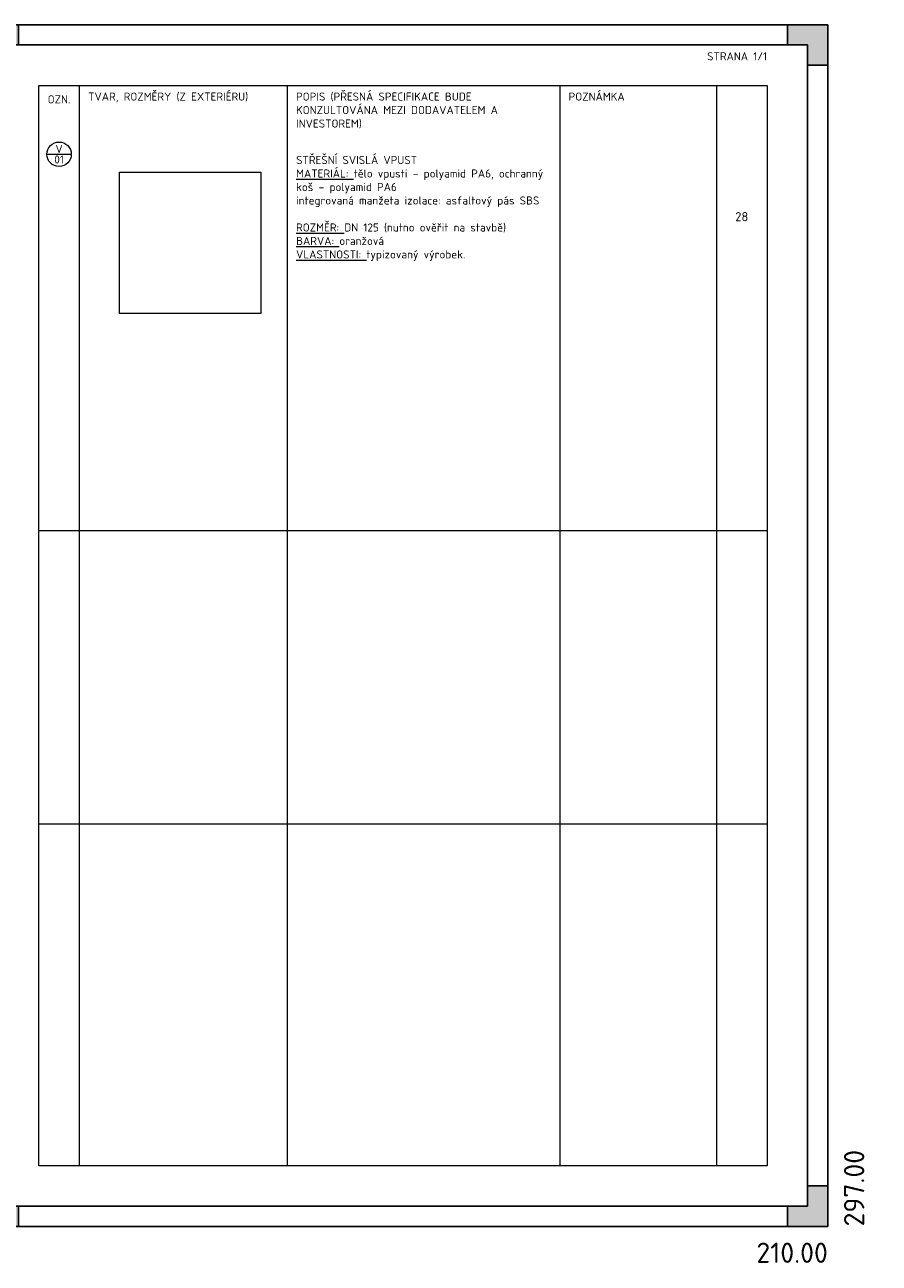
# Model space of a CAD drawing. Header units: millimetres. Extents: x 22307 to 146397, y -26976 to 3633.
# Tile 2 of 3: x 44563 to 65682, y -26976 to 3633. Entities that reach past the tile are written whole.
import ezdxf
from ezdxf.enums import TextEntityAlignment as Align

# ---------------------------------------------------------------- set-up
doc = ezdxf.new("R2010")
doc.units = ezdxf.units.MM
doc.header["$LTSCALE"] = 200
doc.layers.get('Defpoints').update_dxf_attribs({"color": 140})
for name, color, linetype, lineweight in [('A99_N_leg-ram', 7, 'Continuous', 9), ('A99_N_txt-popis-100', 240, 'Continuous', 9), ('A99_N_txt-popis-mist', 252, 'Continuous', 9), ('A99_N_znaceni', 160, 'Continuous', 9), ('A99_S_txt-popis-100', 240, 'Continuous', 9), ('ad_N_leg-text', 7, 'Continuous', 9)]:
    doc.layers.add(name, color=color, linetype=linetype, lineweight=lineweight)
doc.styles.add('A99_kota', font='isocpeur.ttf')
doc.styles.add('A99_popis', font='isocpeur.ttf')
doc.styles.add('ad_popis 100', font='isocpeur.ttf', dxfattribs={"height": 200})
picture_1 = doc.add_image_def('image1.png', size_in_pixel=(800, 800))

# ---------------------------------------------------------------- blocks, each defined once
blk = doc.blocks.new('*U46')
h = blk.add_hatch(color=0)
h.dxf.hatch_style = 1
h.paths.add_polyline_path([(-210, 287), (-205, 287), (-205, 292), (-200, 292), (-200, 297), (-210, 297)])
h = blk.add_hatch(color=0)
h.dxf.hatch_style = 1
h.paths.add_polyline_path([(0, 287), (-5, 287), (-5, 292), (-10, 292), (-10, 297), (0, 297)])
h = blk.add_hatch(color=0)
h.dxf.hatch_style = 1
h.paths.add_polyline_path([(-210, 10), (-205, 10), (-205, 5), (-200, 5), (-200, 0), (-210, 0)])
h = blk.add_hatch(color=0)
h.dxf.hatch_style = 1
h.paths.add_polyline_path([(0, 0), (0, 10), (-5, 10), (-5, 5), (-10, 5), (-10, 0)])
at = {"color": 0}
for p, q in [((-210, 292), (-210, 297)), ((-205, 297), (-210, 297)), ((-210, 0), (-210, 297)), ((-210, 297), (0, 297)), ((-200, 292), (-200, 297)), ((-10, 292), (-10, 297)), ((0, 297), (-5, 297)), ((0, 297), (0, 0)), ((-205, 5), (-205, 292)), ((-205, 292), (-5, 292)), ((-5, 292), (-5, 5)), ((-205, 287), (-210, 287)), ((-5, 287), (0, 287)), ((-205, 10), (-210, 10)), ((-5, 10), (0, 10)), ((-210, 0), (-210, 5)), ((-5, 5), (-205, 5)), ((-200, 5), (-200, 0)), ((-10, 5), (-10, 0)), ((0, 0), (-210, 0))]:
    blk.add_line(p, q, dxfattribs=at)
at = {"layer": 'Defpoints', "color": 0, "insert": (4, 0), "char_height": 5, "attachment_point": 1, "rotation": 90, "style": 'A99_popis'}
blk.add_mtext('297.00', dxfattribs=at)
at = {"layer": 'Defpoints', "color": 0, "insert": (0, -4), "char_height": 5, "attachment_point": 3, "style": 'A99_popis'}
blk.add_mtext('210.00', dxfattribs=at)
blk = doc.blocks.new('*U40')
at = {"color": 0, "linetype": 'ByBlock'}
blk.add_line((-3.02, 0), (3.02, 0), dxfattribs=at)
blk.add_circle((0, 0), 3.02, dxfattribs=at)
at = {"color": 0, "linetype": 'ByBlock', "style": 'A99_popis'}
for tag, p in [('KATEGORIE', (0, 1.31)), ('PRVEK', (0, -1.3))]:
    blk.add_attdef(tag, text='', height=2, dxfattribs=at).set_placement(p, align=Align.MIDDLE_CENTER)

msp = doc.modelspace()

# ---------------------------------------------------------------- linework, layer by layer
at = {"layer": 'A99_N_leg-ram'}
for p, q in [((44912, -8867), (62912, -8867)), ((44912, -16117), (62912, -16117))]:
    msp.add_line(p, q, dxfattribs=at)
at = {"layer": 'A99_N_leg-ram', "const_width": 2}
msp.add_lwpolyline([(44912, 2133), (62912, 2133), (62912, 1133), (44912, 1133)], close=True, dxfattribs=at)
at = {"layer": 'A99_N_leg-ram'}
for points in [[(44912, 2133), (62912, 2133), (62912, -24567), (44912, -24567)], [(45912, 2133), (45912, 2133)]]:
    msp.add_lwpolyline(points, close=True, dxfattribs=at)
for points in [[(45912, 2133), (45912, -24567)], [(51051, 2133), (51051, -24567)], [(57786, 2133), (57786, -24567)], [(61662, 2133), (61662, -24567)]]:
    msp.add_lwpolyline(points, dxfattribs=at)

# ---------------------------------------------------------------- block references
at = {"layer": 'A99_N_znaceni', "xscale": 100, "yscale": 100, "zscale": 100}
msp.add_blockref('*U40', (45412, 433), dxfattribs=at).add_auto_attribs({'KATEGORIE': 'V', 'PRVEK': '01'})
at = {"layer": 'Defpoints', "ltscale": 0.1, "xscale": 100, "yscale": 100, "zscale": 100}
msp.add_blockref('*U46', (64412, -26067), dxfattribs=at)

# ---------------------------------------------------------------- texts
at = {"layer": 'A99_N_txt-popis-100', "insert": (62912, 2954), "char_height": 200, "attachment_point": 3, "style": 'A99_kota'}
msp.add_mtext_dynamic_manual_height_columns('STRANA 1/1', width=2632.8, gutter_width=1, heights=[0], dxfattribs=at)
at = {"layer": 'A99_S_txt-popis-100', "attachment_point": 1, "style": 'A99_kota'}
for s, width, gutter_width, insert, char_height in [('{\\fISOCPEUR|b1|i0|c238|p34;OZN.}', 576.18, 1, (45129, 1889), 200), ('{\\fISOCPEUR|b1|i0|c238|p34;TVAR, ROZMĚRY (Z EXTERIÉRU)}', 4915.05, 1, (46129, 1958), 200), ('{\\fISOCPEUR|b1|i0|c238|p34;POPIS (PŘESNÁ SPECIFIKACE BUDE KONZULTOVÁNA MEZI DODAVATELEM A INVESTOREM)}', 6306.17, 1, (51268, 1958), 200), ('{\\fISOCPEUR|b1|i0|c238|p34;POZNÁMKA}', 2807.25, 1, (58004, 1958), 200), ('\\A1;{\\fISOCPEUR|b1|i0|c238|p34;STŘEŠNÍ SVISLÁ VPUST}\\P{\\LMATERIÁL:} tělo vpusti – polyamid PA6, ochranný koš – polyamid PA6{\\H1.00002x;\\Pintegrovaná manžeta izolace: asfaltový pás SBS \\P\\P\\pt160;\\LROZMĚR:\\l DN 125 (nutno ověřit na stavbě)\\P\\LBARVA:\\l oranžová\\P\\ptz;\\LVLASTNOSTI:\\l typizovaný výrobek. }', 6413.15, 1250, (51269, 390), 200), ('{\\fISOCPEUR|b1|i0|c238|p34;28}', 339.95, 1250, (62123, -998), 225)]:
    msp.add_mtext_dynamic_manual_height_columns(s, width=width, gutter_width=gutter_width, heights=[0], dxfattribs=dict(at, insert=insert, char_height=char_height))
at = {"layer": 'ad_N_leg-text', "insert": (24280, -3101), "char_height": 200, "width": 17242.52, "attachment_point": 1, "style": 'ad_popis 100'}
msp.add_mtext('\\pi-600,l600,t600;{\\fSymbol|b0|i0|c2|p18;·^I}PŘED VÝROBOU JE NUTNÉ VEŠKERÉ ROZMĚRY ZAMĚŘIT.\\P{\\fSymbol|b0|i0|c2|p18;·^I}PŘI REALIZACI JE NUTNÉ DODRŽET PLATNOU LEGISLATIVU - ZÁKONY, NAŘÍZENÍ VLÁDY, VYHLÁŠKY A DÁLE ROZHODNUTÍ A ZÁVAZNÁ STANOVISKA DOTČENÝCH ORGÁNŮ.\\P{\\fSymbol|b0|i0|c2|p18;·^I}PŘED VÝROBOU JE NUTNÉ PŘEDLOŽIT V DOSTATEČNÉM PŘEDSTIHU DÍLENSKOU DOKUMENTACI K ODSOUHLASENÍ INVESTOROVI A  AUTORSKÉMU DOZORU. KONSTRUKČNÍ SCHÉMATA ANI OSTATNÍ VÝKRESY DÍLENSKOU (VÝROBNÍ) DOKUMENTACI NENAHRAZUJÍ.\\P{\\fSymbol|b0|i0|c2|p18;·^I}PŘI REALIZACI JE NUTNÉ DODRŽET ZÁVAZNÉ POŽADAVKY  PLATNÝCH ČSN. KONSTRUKCE, NA KTERÉ SE NEVZTAHUJÍ ZÁVAZNÁ USTANOVENÍ ČSN, BUDOU PROVEDENY DLE NEZÁVAZNÝCH POŽADAVKŮ PLATNÝCH ČSN  NEBO DODAVATEL JINÝM ZPŮSOBEM PROKAZATELNĚ DOLOŽÍ JEJICH FUNKČNOST.\\P{\\fSymbol|b0|i0|c2|p18;·^I}DODAVATEL GARANTUJE VEŠKERÉ VLASTNOSTI PRVKŮ\\P{\\fSymbol|b0|i0|c2|p18;·^I}KOTVENÍ PRVKŮ, KOTEVNÍ MATERIÁLY  A TECHNOLOGIE PROVÁDĚNÍ BUDOU GARANTOVÁNY DODAVATELEM. ATYPICKÉ POSTUPY BUDOU KONZULTOVÁNY S AUTORSKÝM DOZOREM.\\P{\\fSymbol|b0|i0|c2|p18;·^I}V RÁMCI DÍLENSKÉ DOKUMENTACE ŘEŠIT ZPŮSOB DILATACÍ.', dxfattribs=at)

# ---------------------------------------------------------------- pictures from other files: only their frames are drawn
at = {"layer": 'A99_N_txt-popis-mist'}
image = msp.add_image(picture_1, insert=(46908, -3504), size_in_units=(3493, 3493), dxfattribs=at)
image.dxf.flags = 15

doc.saveas('drawing.dxf')
